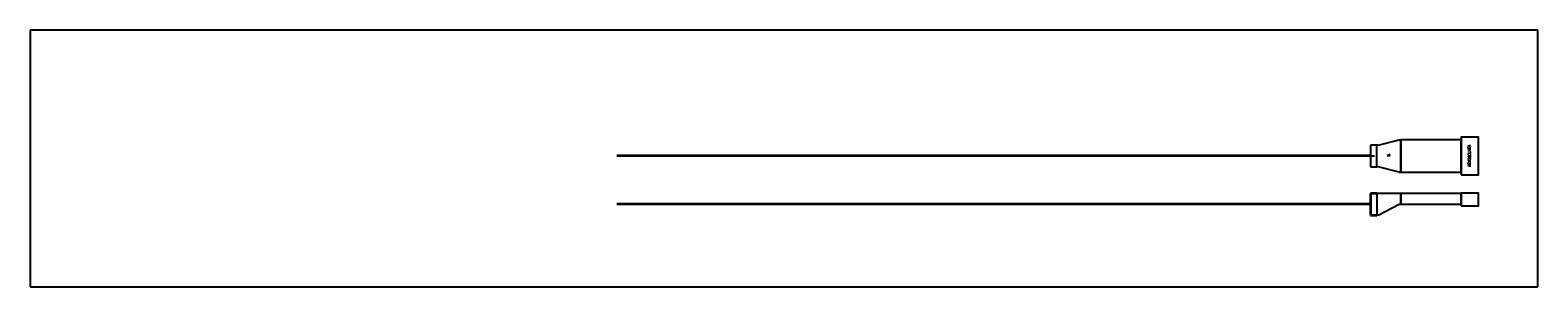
# Model space of a CAD drawing. Header units: millimetres. Extents: x -21108 to 360233, y 566 to 551167.
# Tile 9 of 38: x 177639 to 227639, y 62464 to 70964. Entities that reach past the tile are written whole.
import ezdxf
from ezdxf.enums import TextEntityAlignment as Align

# ---------------------------------------------------------------- set-up
doc = ezdxf.new("R2010")
doc.units = ezdxf.units.MM
doc.header["$LTSCALE"] = 10
doc.linetypes.add('DASHDOT', pattern=[25.4, 12.7, -6.35, 0, -6.35])
doc.layers.add('VZT Privod', color=7, linetype='Continuous', lineweight=35)
doc.layers.add('VZT Text', color=2, linetype='Continuous', lineweight=15)
doc.layers.add('VZT_Přívod', color=6, linetype='Continuous')
doc.styles.add('Standy', font='romans.shx', dxfattribs={"width": 0.7})

# ---------------------------------------------------------------- blocks, each defined once
blk = doc.blocks.new('*U102')
at = {"color": 0, "linetype": 'ByBlock', "lineweight": -2}
for p, q in [((0, 1062), (0, 1092)), ((2000, 1062), (0, 1062)), ((0, 1062), (0, 0)), ((2000, 1062), (2000, 1092)), ((2000, 0), (2000, 1062)), ((0, 0), (0, -30)), ((0, 0), (2000, 0)), ((2000, 0), (2000, -30))]:
    blk.add_line(p, q, dxfattribs=at)
blk = doc.blocks.new('*U105', base_point=(0, -531))
at = {"color": 0, "linetype": 'ByBlock', "lineweight": -2}
for p, q in [((0, 531), (0, 561)), ((50, 531), (0, 531)), ((0, 531), (0, 531)), ((0, 531), (0, -531)), ((50, 531), (750, 355)), ((750, 355), (800, 355)), ((800, 355), (800, 385)), ((800, 355), (800, -355)), ((800, 355), (800, 355)), ((750, -355), (50, -531)), ((750, -355), (800, -355)), ((800, -355), (800, -385)), ((800, -355), (800, -355)), ((50, -531), (0, -531)), ((0, -531), (0, -531)), ((0, -531), (0, -561))]:
    blk.add_line(p, q, dxfattribs=at)
at = {"color": 2, "linetype": 'ByBlock', "lineweight": 25}
for p in [(350, 0), (350, -50)]:
    blk.add_line(p, (450, 0), dxfattribs=at)
blk = doc.blocks.new('*U106')
at = {"color": 0, "linetype": 'ByBlock', "lineweight": -2}
for p, q in [((0, 0), (0, 30)), ((0, -351), (0, 0)), ((0, 0), (800, 0)), ((0, 0), (0, 0)), ((800, 0), (800, 30)), ((800, 0), (800, 0)), ((800, 0), (800, -710)), ((50, -351), (0, -351)), ((0, -351), (0, -351)), ((0, -351), (0, -381)), ((750, -710), (50, -351)), ((750, -710), (800, -710)), ((800, -710), (800, -740)), ((800, -710), (800, -710))]:
    blk.add_line(p, q, dxfattribs=at)
blk = doc.blocks.new('*U107', base_point=(200, 710))
at = {"color": 0, "linetype": 'ByBlock', "lineweight": -2}
for p, q in [((0, 710), (0, 0)), ((200, 710), (0, 710)), ((200, 0), (200, 710)), ((0, 0), (200, 0))]:
    blk.add_line(p, q, dxfattribs=at)
at = {"color": 2, "linetype": 'DASHDOT', "lineweight": 25}
blk.add_line((0, 355), (200, 355), dxfattribs=at)
blk = doc.blocks.new('*U108', base_point=(2000, 0))
at = {"color": 0, "linetype": 'ByBlock', "lineweight": -2}
for p, q in [((0, 351), (0, 381)), ((2000, 351), (0, 351)), ((0, 351), (0, 0)), ((0, 0), (0, -30)), ((0, 0), (2000, 0)), ((2000, 351), (2000, 381)), ((2000, 0), (2000, 351)), ((2000, 0), (2000, -30))]:
    blk.add_line(p, q, dxfattribs=at)

msp = doc.modelspace()

# ---------------------------------------------------------------- linework, layer by layer
for p, q in [((227638.554, 70963.946), (177638.554, 70963.946)), ((177638.554, 70963.946), (177638.554, 62463.946)), ((227638.554, 62463.946), (227638.554, 70963.946)), ((177638.554, 62463.946), (227638.554, 62463.946))]:
    msp.add_line(p, q)
for points in [[(225093.938, 66172.299), (225665.938, 66172.299), (225665.938, 67422.299), (225093.938, 67422.299)], [(225093.938, 65141.25), (225665.938, 65141.25), (225665.938, 65566.25), (225093.938, 65566.25)]]:
    msp.add_lwpolyline(points, close=True)
at = {"layer": 'VZT Privod'}
for p, q in [((222093.938, 66797.299), (197093.938, 66797.299)), ((222293.938, 65552.25), (222093.938, 65552.25)), ((222093.938, 65552.25), (222093.938, 64842.25)), ((222093.938, 65197.25), (197093.938, 65197.25)), ((222093.938, 64842.25), (222293.938, 64842.25))]:
    msp.add_line(p, q, dxfattribs=at)

# ---------------------------------------------------------------- block references
at = {"layer": 'VZT_Přívod'}
for name, p, rotation in [('*U107', (222293.938, 67152.299), 360), ('*U105', (223093.938, 67328.299), 180), ('*U102', (225093.938, 67328.299), 180), ('*U108', (223093.938, 65552.25), 180)]:
    msp.add_blockref(name, p, dxfattribs=dict(at, rotation=rotation))
at = {"layer": 'VZT_Přívod', "xscale": -1}
msp.add_blockref('*U106', (223093.938, 65552.25), dxfattribs=at)

# ---------------------------------------------------------------- texts
at = {"layer": 'VZT Text', "ltscale": 2, "style": 'Standy', "width": 0.8}
msp.add_text('ARYG60LHTA', height=100, rotation=90, dxfattribs=at).set_placement((225368.894, 66804.551), align=Align.MIDDLE)

doc.saveas('drawing.dxf')
